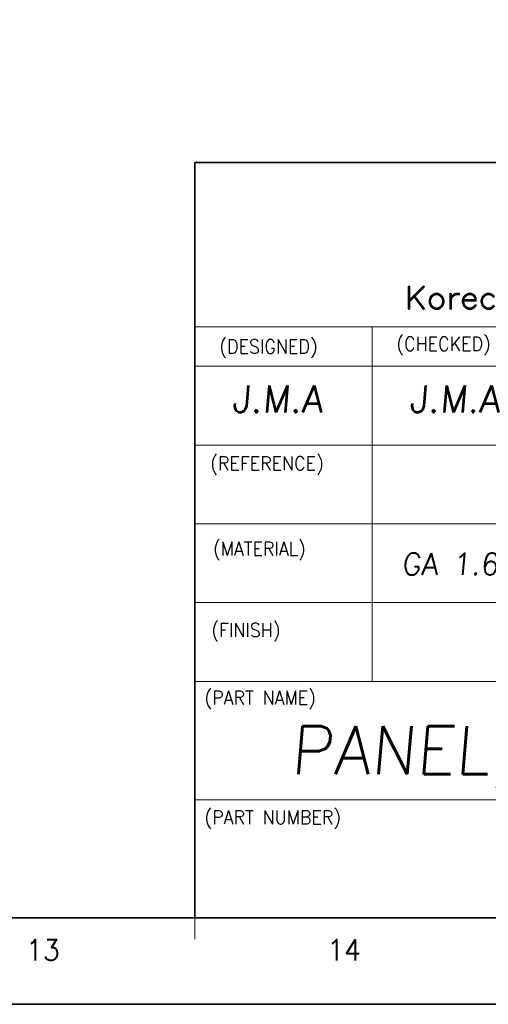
# Model space of a CAD drawing. Header units: millimetres. Extents: x 4065 to 8083, y -652 to 5416.
# Tile 15 of 256: x 4789 to 4867, y 188 to 353. Entities that reach past the tile are written whole.
import ezdxf
from ezdxf.enums import TextEntityAlignment as Align

# ---------------------------------------------------------------- set-up
doc = ezdxf.new("R2010")
doc.units = ezdxf.units.MM
doc.header["$LTSCALE"] = 0.8
doc.layers.get('0').update_dxf_attribs({"linetype": 'CONTINUOUS', "lineweight": 0})
doc.layers.add('2', color=3, linetype='CONTINUOUS', lineweight=0)
doc.styles.get("Standard").update_dxf_attribs({"font": 'romans.shx', "width": 0.8, "oblique": 5, "bigfont": 'whgtxt.shx'})

# ---------------------------------------------------------------- blocks, each defined once
blk = doc.blocks.new('SMOOTH_0$064516')
at = {"const_width": 0.0323}
blk.add_lwpolyline([(-0.016, 0, 1), (0.016, 0, 1)], format="xyb", close=True, dxfattribs=at)
blk = doc.blocks.new('logo')
at = {"color": 7, "const_width": 0.859}
for points in [[(-3519.27, 5311.97), (-3524.16, 5307.08)], [(-3524.16, 5311.97), (-3524.16, 5304.64)], [(-3522.42, 5308.82), (-3519.27, 5304.64)], [(-3515.43, 5309.53), (-3516.13, 5309.17), (-3516.83, 5308.48), (-3517.18, 5307.43), (-3517.18, 5306.74), (-3516.83, 5305.69), (-3516.13, 5304.99), (-3515.43, 5304.64), (-3514.39, 5304.64), (-3513.69, 5304.99), (-3513, 5305.69), (-3512.64, 5306.74), (-3512.64, 5307.43), (-3513, 5308.48), (-3513.69, 5309.17), (-3514.39, 5309.53), (-3515.43, 5309.53)], [(-3510.2, 5307.43), (-3509.85, 5308.48), (-3509.16, 5309.17), (-3508.46, 5309.53), (-3507.41, 5309.53)], [(-3510.2, 5309.53), (-3510.2, 5304.64)], [(-3506.01, 5307.43), (-3501.83, 5307.43), (-3501.83, 5308.13), (-3502.18, 5308.82), (-3502.53, 5309.17), (-3503.22, 5309.53), (-3504.27, 5309.53), (-3504.97, 5309.17), (-3505.67, 5308.48), (-3506.01, 5307.43), (-3506.01, 5306.74), (-3505.67, 5305.69), (-3504.97, 5304.99), (-3504.27, 5304.64), (-3503.22, 5304.64), (-3502.53, 5304.99), (-3501.83, 5305.69)], [(-3495.56, 5308.48), (-3496.25, 5309.17), (-3496.95, 5309.53), (-3497.99, 5309.53), (-3498.69, 5309.17), (-3499.39, 5308.48), (-3499.74, 5307.43), (-3499.74, 5306.74), (-3499.39, 5305.69), (-3498.69, 5304.99), (-3497.99, 5304.64), (-3496.95, 5304.64), (-3496.25, 5304.99), (-3495.56, 5305.69)]]:
    blk.add_lwpolyline(points, dxfattribs=at)
at = {"color": 7, "xscale": 13.31, "yscale": 13.31, "zscale": 13.31}
for p in [(-3524.16, 5311.97), (-3519.27, 5311.97), (-3522.42, 5308.82), (-3517.18, 5307.43), (-3516.83, 5308.48), (-3516.13, 5309.17), (-3515.43, 5309.53), (-3515.43, 5309.53), (-3514.39, 5309.53), (-3513.69, 5309.17), (-3513, 5308.48), (-3512.64, 5307.43), (-3510.2, 5309.53), (-3510.2, 5307.43), (-3509.85, 5308.48), (-3509.16, 5309.17), (-3508.46, 5309.53), (-3507.41, 5309.53), (-3506.01, 5307.43), (-3506.01, 5307.43), (-3505.67, 5308.48), (-3504.97, 5309.17), (-3504.27, 5309.53), (-3503.22, 5309.53), (-3502.53, 5309.17), (-3502.18, 5308.82), (-3501.83, 5308.13), (-3501.83, 5307.43), (-3499.74, 5307.43), (-3499.39, 5308.48), (-3498.69, 5309.17), (-3497.99, 5309.53), (-3524.16, 5307.08), (-3524.16, 5304.64), (-3519.27, 5304.64), (-3517.18, 5306.74), (-3516.83, 5305.69), (-3516.13, 5304.99), (-3515.43, 5304.64), (-3514.39, 5304.64), (-3513.69, 5304.99), (-3513, 5305.69), (-3512.64, 5306.74), (-3510.2, 5304.64), (-3506.01, 5306.74), (-3505.67, 5305.69), (-3504.97, 5304.99), (-3504.27, 5304.64), (-3503.22, 5304.64), (-3502.53, 5304.99), (-3501.83, 5305.69), (-3499.74, 5306.74), (-3499.39, 5305.69), (-3498.69, 5304.99), (-3497.99, 5304.64)]:
    blk.add_blockref('SMOOTH_0$064516', p, dxfattribs=at)

msp = doc.modelspace()

# ---------------------------------------------------------------- linework, layer by layer
at = {"color": 7, "linetype": 'Continuous', "lineweight": 35}
for p, q in [((4818.14, 329.007), (4969.479, 329.007)), ((4818.14, 202.892), (4818.14, 329.007)), ((4162.339, 202.892), (4969.479, 202.892))]:
    msp.add_line(p, q, dxfattribs=at)
at = {"color": 7, "linetype": 'Continuous'}
for p, q in [((4818.14, 301.591), (4969.479, 301.591)), ((4847.75, 242.371), (4847.75, 301.591)), ((4818.14, 295.011), (4906.969, 295.011)), ((4818.14, 281.851), (4969.479, 281.851)), ((4818.14, 268.691), (4942.222, 268.691)), ((4818.14, 255.531), (4969.479, 255.531)), ((4818.14, 242.371), (4969.479, 242.371)), ((4818.14, 222.631), (4969.479, 222.631)), ((4818.14, 199.364), (4818.14, 202.892)), ((4818.14, 202.892), (4969.479, 202.892)), ((4818.14, 202.892), (4969.479, 202.892)), ((4852.641, 202.892), (4969.479, 202.892))]:
    msp.add_line(p, q, dxfattribs=at)
at = {"color": 7, "linetype": 'Continuous', "lineweight": 35}
msp.add_lwpolyline([(4144.145, 782.461), (4144.145, 188.461), (4984.145, 188.461), (4984.145, 782.461)], close=True, dxfattribs=at)

# ---------------------------------------------------------------- block references
at = {"color": 3, "linetype": 'Continuous', "xscale": 0.4968601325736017, "yscale": 0.4968601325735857, "zscale": 0.4968601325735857}
msp.add_blockref('logo', (6604.91, -2331.04), dxfattribs=at)

# ---------------------------------------------------------------- texts
at = {"color": 7, "linetype": 'Continuous', "width": 0.933333}
for s, height, p in [('(DESIGNED)', 2.288, (4822.242, 299.444)), ('(CHECKED)', 2.288, (4851.778, 299.891)), ('(REFERENCE)', 2.28802, (4820.714, 279.929)), ('(MATERIAL)', 2.288, (4821.18, 265.668)), ('(FINISH)', 2.288, (4820.907, 252.087)), ('(PART NAME)', 2.28802, (4819.751, 240.797)), ('(PART NUMBER)', 2.28802, (4819.751, 220.83))]:
    msp.add_text(s, height=height, dxfattribs=at).set_placement(p, align=Align.TOP_LEFT)
for s, p in [('13', (4792.788, 197.531)), ('14', (4843.053, 197.531))]:
    msp.add_text(s, height=3.5277, dxfattribs=at).set_placement(p, align=Align.MIDDLE_CENTER)
at = {"layer": '2', "linetype": 'Continuous', "oblique": 5}
for s, height, p in [('J.M.A', 4.5075, (4824.343, 287.271)), ('J.M.A', 4.5075, (4853.953, 287.271)), ('GA 1.6T', 3.5994, (4852.656, 260.192)), ('PANEL, FRONT FAN P2', 8, (4834.052, 226.911))]:
    msp.add_text(s, height=height, dxfattribs=at).set_placement(p)

doc.saveas('drawing.dxf')
